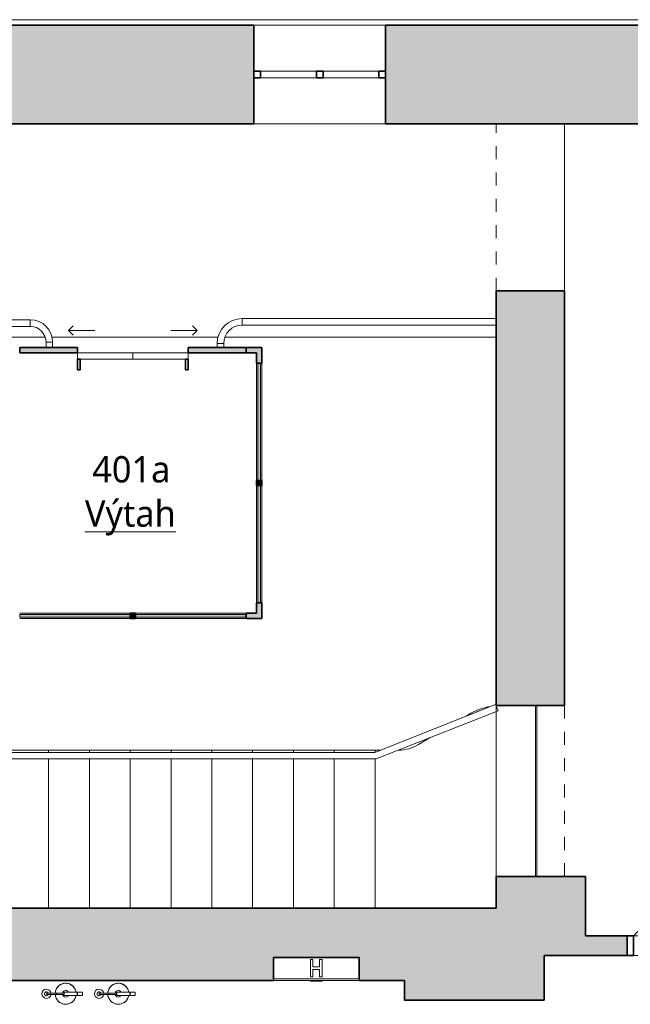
# Model space of a CAD drawing. Header units: metres. Extents: x -0.2 to 44.7, y -1.1 to 14.9.
# Tile 5 of 10: x 13.5 to 18.2, y 7.3 to 14.8. Entities that reach past the tile are written whole.
import ezdxf

# ---------------------------------------------------------------- set-up
doc = ezdxf.new("R2010")
doc.units = ezdxf.units.M
doc.linetypes.add('AV - Cerch_ 1 tecka 4mm', pattern=[0.006, 0.004, -0.001, 0, -0.001])
doc.linetypes.add('AV - Cerch_ 2 tecky 4mm', pattern=[0.008, 0.004, -0.0015, 0, -0.001, 0, -0.0015])
doc.layers.add('AV-MISTNOSTI', color=5, linetype='Continuous', lineweight=5, true_color=0x0000ff)
for name, color, linetype, lineweight in [('AV-SRAFY', 7, 'Continuous', 35), ('AV-STAVBA', 7, 'Continuous', 18), ('AV-VYBAVENI', 7, 'Continuous', 18)]:
    doc.layers.add(name, color=color, linetype=linetype, lineweight=lineweight)
doc.styles.add('Trebuchet MS_B', font='trebuc.ttf', dxfattribs={"height": 0.2})

# ---------------------------------------------------------------- blocks, each defined once
blk = doc.blocks.new('GM_Otvor_obdélníkový - 1300x2300-1008441-4NP')
at = {"layer": 'AV-STAVBA', "color": 254, "linetype": 'AV - Cerch_ 1 tecka 4mm', "lineweight": 13, "true_color": 0xcccccc}
for p, q in [((-0.65, 0.26), (0.65, 0.26)), ((-0.65, -0.26), (0.65, -0.26)), ((-0.65, -0.26), (0.65, -0.26))]:
    blk.add_line(p, q, dxfattribs=at)
blk = doc.blocks.new('GM_Otvor_obdélníkový - 1300x2250-1010008-4NP')
at = {"layer": 'AV-STAVBA', "color": 254, "linetype": 'AV - Cerch_ 1 tecka 4mm', "lineweight": 13, "true_color": 0xcccccc}
for p, q in [((-0.635, 0.26), (0.635, 0.26)), ((-0.635, -0.26), (0.635, -0.26)), ((-0.635, -0.26), (0.635, -0.26))]:
    blk.add_line(p, q, dxfattribs=at)
blk = doc.blocks.new('DO_2-L_Obl__členěné_22 - 1450x2050-1010445-4NP')
at = {"layer": 'AV-STAVBA', "color": 254, "true_color": 0xcccccc}
for p, q in [((0.725, 0.67), (0.725, -0.055)), ((-0.725, -0.055), (-0.2123, 0.4577)), ((-0.725, -0.055), (0.725, -0.055)), ((-0.725, -0.205), (-0.725, -0.055)), ((0, -0.055), (0, -0.205)), ((0.725, -0.205), (0.725, -0.055)), ((-0.775, -0.205), (-0.725, -0.205)), ((-0.725, -0.205), (0.725, -0.205)), ((0.725, -0.205), (0.775, -0.205))]:
    blk.add_line(p, q, dxfattribs=at)
at = {"layer": 'AV-STAVBA', "color": 254, "lineweight": 35, "true_color": 0xcccccc}
for p, q in [((-0.725, -0.055), (-0.775, -0.055)), ((-0.775, -0.055), (-0.775, -0.205)), ((-0.725, -0.205), (-0.725, -0.055)), ((0.775, -0.055), (0.725, -0.055)), ((0.725, -0.055), (0.725, -0.205)), ((0.775, -0.205), (0.775, -0.055)), ((-0.775, -0.205), (-0.725, -0.205)), ((0.725, -0.205), (0.775, -0.205))]:
    blk.add_line(p, q, dxfattribs=at)
at = {"layer": 'AV-STAVBA', "color": 254, "linetype": 'AV - Cerch_ 1 tecka 4mm', "true_color": 0xcccccc}
for p, q in [((-0.725, -0.055), (0.725, -0.055)), ((-0.775, -0.205), (0.775, -0.205)), ((-0.725, -0.205), (0.725, -0.205))]:
    blk.add_line(p, q, dxfattribs=at)
at = {"layer": 'AV-STAVBA', "color": 254, "true_color": 0xcccccc}
for centre, start, end in [((0.725, -0.055), 90, 180), ((-0.725, -0.055), 360, 45)]:
    blk.add_arc(centre, 0.725, start, end, dxfattribs=at)
blk = doc.blocks.new('Systémový panel - Prosklený panel - Interiérový-1045395-4NP')
at = {"layer": 'AV-STAVBA', "true_color": 0xcccccc}
blk.add_hatch(color=254, dxfattribs=at).paths.add_polyline_path([(-0.445, 0.01), (-0.445, -0.01), (0.445, -0.01), (0.445, 0.01)])
at = {"layer": 'AV-STAVBA', "color": 254, "true_color": 0xcccccc}
for p, q in [((0.445, 0.01), (-0.445, 0.01)), ((-0.445, 0.01), (-0.445, -0.01)), ((0.445, -0.01), (0.445, 0.01)), ((-0.445, -0.01), (0.445, -0.01))]:
    blk.add_line(p, q, dxfattribs=at)
blk = doc.blocks.new('Systémový panel - Prosklený panel - Interiérový-1045121-4NP')
at = {"layer": 'AV-STAVBA', "true_color": 0xcccccc}
blk.add_hatch(color=254, dxfattribs=at).paths.add_polyline_path([(-0.42, 0.01), (-0.42, -0.01), (0.42, -0.01), (0.42, 0.01)])
at = {"layer": 'AV-STAVBA', "color": 254, "true_color": 0xcccccc}
for p, q in [((0.42, 0.01), (-0.42, 0.01)), ((-0.42, 0.01), (-0.42, -0.01)), ((0.42, -0.01), (0.42, 0.01)), ((-0.42, -0.01), (0.42, -0.01))]:
    blk.add_line(p, q, dxfattribs=at)
blk = doc.blocks.new('L Corner Mullion - 100x100-1398207-4NP')
at = {"layer": 'AV-STAVBA', "true_color": 0xcccccc}
blk.add_hatch(color=254, dxfattribs=at).paths.add_polyline_path([(0.02, 0.1), (0.02, -0.02), (-0.1, -0.02), (-0.1, 0.02), (-0.02, 0.02), (-0.02, 0.1)])
at = {"layer": 'AV-STAVBA', "color": 254, "lineweight": 35, "true_color": 0xcccccc}
for p, q in [((-0.02, 0.1), (0.02, 0.1)), ((-0.02, 0.02), (-0.02, 0.1)), ((0.02, 0.1), (0.02, -0.02)), ((-0.1, -0.02), (-0.1, 0.02)), ((-0.1, 0.02), (-0.02, 0.02)), ((0.02, -0.02), (-0.1, -0.02))]:
    blk.add_line(p, q, dxfattribs=at)
blk = doc.blocks.new('Obdélníková příčel - Koncepční příčel interiérová 40_40-1045116-4NP')
at = {"layer": 'AV-STAVBA', "true_color": 0xcccccc}
blk.add_hatch(color=254, dxfattribs=at).paths.add_polyline_path([(-0.02, -0.02), (-0.02, 0.02), (0.02, 0.02), (0.02, -0.02)])
at = {"layer": 'AV-STAVBA', "color": 254, "lineweight": 35, "true_color": 0xcccccc}
for p, q in [((-0.02, 0.02), (0.02, 0.02)), ((-0.02, -0.02), (-0.02, 0.02)), ((0.02, 0.02), (0.02, -0.02)), ((0.02, -0.02), (-0.02, -0.02))]:
    blk.add_line(p, q, dxfattribs=at)
blk = doc.blocks.new('Obdélníková příčel - Koncepční příčel interiérová 80_40-1045391-4NP')
at = {"layer": 'AV-STAVBA', "color": 254, "true_color": 0xcccccc}
for p, q in [((13.4248, 10.3582), (13.4248, 11.2482)), ((13.4648, 11.2482), (13.4648, 10.3582))]:
    blk.add_line(p, q, dxfattribs=at)
blk = doc.blocks.new('L Corner Mullion - 100x100-1044972-4NP')
at = {"layer": 'AV-STAVBA', "true_color": 0xcccccc}
blk.add_hatch(color=254, dxfattribs=at).paths.add_polyline_path([(0.02, 0.1), (-0.02, 0.1), (-0.02, 0.02), (-0.1, 0.02), (-0.1, -0.02), (0.02, -0.02)])
at = {"layer": 'AV-STAVBA', "color": 254, "lineweight": 35, "true_color": 0xcccccc}
for p, q in [((0.02, 0.1), (-0.02, 0.1)), ((-0.02, 0.1), (-0.02, 0.02)), ((0.02, -0.02), (0.02, 0.1)), ((-0.02, 0.02), (-0.1, 0.02)), ((-0.1, 0.02), (-0.1, -0.02)), ((-0.1, -0.02), (0.02, -0.02))]:
    blk.add_line(p, q, dxfattribs=at)
blk = doc.blocks.new('Obdélníková příčel - Koncepční příčel interiérová 80_40-1045120-4NP')
at = {"layer": 'AV-STAVBA', "color": 254, "true_color": 0xcccccc}
for p, q in [((14.4248, 10.2782), (15.2648, 10.2782)), ((15.2648, 10.2382), (14.4248, 10.2382))]:
    blk.add_line(p, q, dxfattribs=at)
blk = doc.blocks.new('WI_2 - 1000x450-1316788-4NP')
at = {"layer": 'AV-STAVBA', "color": 254, "linetype": 'AV - Cerch_ 1 tecka 4mm', "lineweight": 13, "true_color": 0xcccccc}
for p, q in [((1.63, 0.375), (0.63, 0.375)), ((1.63, -0.375), (0.63, -0.375))]:
    blk.add_line(p, q, dxfattribs=at)
at = {"layer": 'AV-STAVBA', "color": 254, "lineweight": 35, "true_color": 0xcccccc}
for p, q in [((0.68, 0.025), (0.63, 0.025)), ((0.63, 0.025), (0.63, -0.025)), ((0.68, -0.025), (0.68, 0.025)), ((1.155, 0.025), (1.105, 0.025)), ((1.105, 0.025), (1.105, -0.025)), ((1.155, -0.025), (1.155, 0.025)), ((1.63, 0.025), (1.58, 0.025)), ((1.58, 0.025), (1.58, -0.025)), ((1.63, -0.025), (1.63, 0.025)), ((0.63, -0.025), (0.68, -0.025)), ((1.105, -0.025), (1.155, -0.025)), ((1.58, -0.025), (1.63, -0.025))]:
    blk.add_line(p, q, dxfattribs=at)
at = {"layer": 'AV-STAVBA', "color": 254, "true_color": 0xcccccc}
for p, q in [((0.63, -0.025), (0.63, 0.025)), ((0.63, 0.025), (1.63, 0.025)), ((0.68, 0.025), (1.105, 0.025)), ((0.68, -0.025), (0.68, 0.025)), ((1.155, 0.025), (1.58, 0.025)), ((1.58, -0.025), (1.58, 0.025)), ((1.63, -0.025), (1.63, 0.025)), ((0.63, -0.025), (1.63, -0.025)), ((1.105, -0.025), (0.68, -0.025)), ((1.58, -0.025), (1.155, -0.025))]:
    blk.add_line(p, q, dxfattribs=at)
blk = doc.blocks.new('Railing - Railing-1398164-4NP')
at = {"layer": 'AV-STAVBA', "color": 254, "true_color": 0xcccccc}
for p, q in [((16.2429, 9.2209), (17.1611, 9.5843)), ((17.1611, 9.5843), (17.1795, 9.5378)), ((16.2524, 9.1709), (17.1795, 9.5378)), ((12.5294, 9.2209), (16.2429, 9.2209)), ((12.5294, 9.1709), (16.2524, 9.1709))]:
    blk.add_line(p, q, dxfattribs=at)
blk = doc.blocks.new('DO_2_Ocel__posuvné_výtahové - 800x1970-1045821-4NP')
at = {"layer": 'AV-STAVBA', "color": 254, "lineweight": 35, "true_color": 0xcccccc}
for p, q in [((-0.4, 0.15), (-0.42, 0.15)), ((-0.42, 0.15), (-0.42, 0.07)), ((-0.4, 0.07), (-0.4, 0.15)), ((0.42, 0.15), (0.4, 0.15)), ((0.4, 0.15), (0.4, 0.07)), ((0.42, 0.07), (0.42, 0.15)), ((-0.42, 0.07), (-0.4, 0.07)), ((0.4, 0.07), (0.42, 0.07))]:
    blk.add_line(p, q, dxfattribs=at)
at = {"layer": 'AV-STAVBA', "color": 254, "linetype": 'AV - Cerch_ 1 tecka 4mm', "true_color": 0xcccccc}
blk.add_line((-0.52, 0.02), (0.52, 0.02), dxfattribs=at)
at = {"layer": 'AV-STAVBA', "color": 254, "true_color": 0xcccccc}
for p, q in [((-0.42, 0.07), (0, 0.07)), ((-0.42, 0.02), (-0.42, 0.07)), ((0, 0.02), (-0.42, 0.02)), ((0, 0.07), (0.42, 0.07)), ((0, 0.07), (0.42, 0.07)), ((0, 0.02), (0, 0.07)), ((0.42, 0.02), (0, 0.02)), ((0.42, 0.07), (0.42, 0.02)), ((-0.4896, -0.15), (-0.4542, -0.1146)), ((0.4896, -0.15), (0.4542, -0.1146)), ((-0.4896, -0.15), (-0.2896, -0.15)), ((-0.4896, -0.15), (-0.4542, -0.1854)), ((0.4896, -0.15), (0.2896, -0.15)), ((0.4896, -0.15), (0.4542, -0.1854))]:
    blk.add_line(p, q, dxfattribs=at)
blk = doc.blocks.new('Railing - Railing-1398326-4NP')
at = {"layer": 'AV-STAVBA', "color": 254, "true_color": 0xcccccc}
for p, q in [((17.1648, 12.5182), (15.2348, 12.5182)), ((15.2348, 12.4682), (15.2348, 12.5182)), ((15.2348, 12.4682), (17.1648, 12.4682)), ((15.0448, 12.3282), (15.0948, 12.3282)), ((15.0448, 12.3282), (15.0448, 12.2982)), ((15.0948, 12.2982), (15.0948, 12.3282))]:
    blk.add_line(p, q, dxfattribs=at)
for radius in [0.19, 0.14]:
    blk.add_arc((15.2348, 12.3282), radius, 90, 180, dxfattribs=at)
blk = doc.blocks.new('Railing - Railing-1398582-4NP')
at = {"layer": 'AV-STAVBA', "color": 254, "true_color": 0xcccccc}
for p, q in [((13.6248, 12.5082), (11.2848, 12.5082)), ((13.6248, 12.4582), (13.6248, 12.5082)), ((11.2848, 12.4582), (13.6248, 12.4582)), ((13.7448, 12.3382), (13.7948, 12.3382)), ((13.7448, 12.3382), (13.7448, 12.2982)), ((13.7948, 12.2982), (13.7948, 12.3382))]:
    blk.add_line(p, q, dxfattribs=at)
for radius in [0.17, 0.12]:
    blk.add_arc((13.6248, 12.3382), radius, 0, 90, dxfattribs=at)
blk = doc.blocks.new('GM_Hasicí přístroj - Hasici pristroj-1546942-4NP')
at = {"layer": 'AV-STAVBA', "color": 254, "lineweight": 13, "true_color": 0xcccccc}
for p, q in [((-0.0421, 0.0036), (-0.1007, 0.0036)), ((-0.0421, 0.0111), (0.0579, 0.0111)), ((-0.0421, 0.0111), (-0.0421, -0.0139)), ((0.0579, 0.0111), (0.0605, 0.0111)), ((0.0579, 0.0111), (0.0579, -0.0139)), ((0.0605, 0.0111), (0.0979, 0.0111)), ((0.0605, 0.0111), (0.0605, -0.0139)), ((0.0979, 0.0111), (0.0979, -0.0139)), ((-0.1007, -0.0064), (-0.0421, -0.0064)), ((0.0579, -0.0139), (-0.0421, -0.0139)), ((0.0605, -0.0139), (0.0579, -0.0139)), ((0.0979, -0.0139), (0.0605, -0.0139))]:
    blk.add_line(p, q, dxfattribs=at)
at = {"layer": 'AV-STAVBA', "color": 254, "lineweight": 13, "true_color": 0xcccccc, "flags": 128}
for points in [[(-0.1007, 0.0036), (-0.1035, 0.0036), (-0.1063, 0.0036), (-0.1092, 0.0036), (-0.112, 0.0036), (-0.1149, 0.0036), (-0.1177, 0.0036), (-0.1205, 0.0036), (-0.1233, 0.0036), (-0.126, 0.0036), (-0.1288, 0.0036), (-0.1315, 0.0036), (-0.1341, 0.0036), (-0.1367, 0.0036), (-0.1393, 0.0036), (-0.1418, 0.0036), (-0.1443, 0.0036), (-0.1467, 0.0036), (-0.149, 0.0036), (-0.1513, 0.0036), (-0.1535, 0.0036), (-0.1556, 0.0036), (-0.1577, 0.0036), (-0.1596, 0.0036), (-0.1615, 0.0036), (-0.1633, 0.0036), (-0.165, 0.0036), (-0.1667, 0.0036), (-0.1682, 0.0036), (-0.1696, 0.0036), (-0.1709, 0.0036), (-0.1714, 0.0036)], [(-0.1714, -0.0064), (-0.1701, -0.0064), (-0.1687, -0.0064), (-0.1673, -0.0064), (-0.1657, -0.0064), (-0.164, -0.0064), (-0.1622, -0.0064), (-0.1604, -0.0064), (-0.1584, -0.0064), (-0.1564, -0.0064), (-0.1543, -0.0064), (-0.1522, -0.0064), (-0.1499, -0.0064), (-0.1476, -0.0064), (-0.1452, -0.0064), (-0.1428, -0.0064), (-0.1403, -0.0064), (-0.1377, -0.0064), (-0.1351, -0.0064), (-0.1325, -0.0064), (-0.1298, -0.0064), (-0.1271, -0.0064), (-0.1244, -0.0064), (-0.1216, -0.0064), (-0.1188, -0.0064), (-0.116, -0.0064), (-0.1131, -0.0064), (-0.1103, -0.0064), (-0.1074, -0.0064), (-0.1046, -0.0064), (-0.1018, -0.0064), (-0.1007, -0.0064)]]:
    blk.add_lwpolyline(points, dxfattribs=at)
at = {"layer": 'AV-STAVBA', "color": 254, "lineweight": 13, "true_color": 0xcccccc}
for centre, radius, start, end in [((-0.0307, -0.0014), 0.08, 90, 176.37662), ((-0.0307, -0.0014), 0.08, 90, 110.02868), ((-0.0307, -0.0014), 0.08, 69.97132, 90), ((-0.0307, -0.0014), 0.08, 9.18677, 90), ((-0.1772, -0.0014), 0.035, 7.23753, 180), ((-0.1764, -0.0014), 0.015, 18.64917, 180), ((-0.1764, -0.0014), 0.015, 165, 180), ((-0.1764, -0.0014), 0.015, 105, 134.93615), ((-0.1714, -0.0014), 0.005, 150, 180), ((-0.1714, -0.0014), 0.005, 90, 120), ((-0.1764, -0.0014), 0.015, 45.06385, 75), ((-0.1764, -0.0014), 0.015, 18.64917, 44.93615), ((-0.0307, -0.0014), 0.08, 159.97132, 176.42822), ((-0.0307, -0.0014), 0.08, 114.97132, 155.02868), ((-0.0307, -0.0014), 0.025, 90, 169.20034), ((-0.0307, -0.0014), 0.025, 30, 90), ((-0.0307, -0.0014), 0.08, 24.97132, 65.02868), ((-0.0307, -0.0014), 0.08, 9.05555, 20.02868), ((-0.1772, -0.0014), 0.035, 180, 351.96894), ((-0.1764, -0.0014), 0.015, 174.95011, 180), ((-0.1764, -0.0014), 0.015, 180, 185.04989), ((-0.1764, -0.0014), 0.015, 180, 224.93615), ((-0.1764, -0.0014), 0.015, 180, 341.97651), ((-0.1764, -0.0014), 0.015, 240, 270), ((-0.1714, -0.0014), 0.005, 180, 210), ((-0.1714, -0.0014), 0.005, 240, 285), ((-0.1764, -0.0014), 0.015, 330, 341.97651), ((-0.0307, -0.0014), 0.08, 183.5619, 200.02868), ((-0.0307, -0.0014), 0.08, 183.6137, 270), ((-0.0307, -0.0014), 0.08, 204.97132, 245.02868), ((-0.0307, -0.0014), 0.025, 190.79953, 270), ((-0.0307, -0.0014), 0.025, 270, 330), ((-0.0307, -0.0014), 0.08, 270, 350.81323), ((-0.0307, -0.0014), 0.08, 294.97132, 335.02868), ((-0.0307, -0.0014), 0.08, 339.97132, 350.94445), ((-0.0307, -0.0014), 0.08, 249.97132, 270), ((-0.0307, -0.0014), 0.08, 270, 290.02868)]:
    blk.add_arc(centre, radius, start, end, dxfattribs=at)
for points, knots in [([(-0.1764, -0.0014), (-0.1764, -0.0009), (-0.1762, 0.0003), (-0.1753, 0.0019), (-0.1742, 0.0028), (-0.1731, 0.0033), (-0.1725, 0.0034), (-0.1723, 0.0035)], [0, 0, 0, 0, 0.1111111, 0.2222222, 0.3333333, 0.3888889, 0.4444444, 0.4444444, 0.4444444, 0.4444444]), ([(-0.1689, -0.0058), (-0.1692, -0.0059), (-0.1697, -0.0062), (-0.1705, -0.0064), (-0.1714, -0.0065), (-0.1723, -0.0064), (-0.1731, -0.0062), (-0.1742, -0.0057), (-0.1753, -0.0047), (-0.1762, -0.0032), (-0.1764, -0.002), (-0.1764, -0.0014)], [0.3333333, 0.3333333, 0.3333333, 0.3333333, 0.3888889, 0.4444444, 0.5, 0.5555556, 0.6111111, 0.6666667, 0.7777778, 0.8888889, 1, 1, 1, 1])]:
    blk.add_open_spline(points, degree=3, knots=knots, dxfattribs=at)
for points in [[(-0.1004, -0.0014), (-0.1004, -0.0009), (-0.1004, 0.0003), (-0.1005, 0.0018), (-0.1005, 0.003), (-0.1006, 0.0034), (-0.1006, 0.0035)], [(-0.1006, -0.0064), (-0.1006, -0.0063), (-0.1005, -0.0059), (-0.1005, -0.0047), (-0.1004, -0.0032), (-0.1004, -0.002), (-0.1004, -0.0014)]]:
    blk.add_open_spline(points, degree=3, dxfattribs=at)
blk = doc.blocks.new('PF_Hydrant pod omítku - 650x650-1552440-4NP')
at = {"layer": 'AV-VYBAVENI', "color": 254, "true_color": 0xcccccc}
for p, q in [((-0.7777, 0.275), (-0.1277, 0.275)), ((-0.7777, 0.275), (-0.7777, 0.262)), ((-0.7777, 0.275), (-0.7777, 0.1)), ((-0.1277, 0.262), (-0.7777, 0.262)), ((-0.4977, 0.28), (-0.4777, 0.28)), ((-0.4977, 0.275), (-0.4977, 0.28)), ((-0.4977, 0.247), (-0.4977, 0.117)), ((-0.4777, 0.247), (-0.4977, 0.247)), ((-0.4777, 0.28), (-0.4277, 0.28)), ((-0.4777, 0.275), (-0.4777, 0.28)), ((-0.4777, 0.192), (-0.4777, 0.247)), ((-0.4277, 0.28), (-0.4077, 0.28)), ((-0.4277, 0.275), (-0.4277, 0.28)), ((-0.4277, 0.247), (-0.4277, 0.192)), ((-0.4077, 0.247), (-0.4277, 0.247)), ((-0.4077, 0.275), (-0.4077, 0.28)), ((-0.4077, 0.117), (-0.4077, 0.247)), ((-0.1277, 0.275), (-0.1277, 0.262)), ((-0.1277, 0.1), (-0.1277, 0.275)), ((-0.4277, 0.192), (-0.4777, 0.192)), ((-0.4277, 0.172), (-0.4777, 0.172)), ((-0.4777, 0.117), (-0.4777, 0.172)), ((-0.4277, 0.172), (-0.4277, 0.117)), ((-0.7777, 0.1), (-0.1277, 0.1)), ((-0.4977, 0.117), (-0.4777, 0.117)), ((-0.4277, 0.117), (-0.4077, 0.117))]:
    blk.add_line(p, q, dxfattribs=at)
blk = doc.blocks.new('Řísma 2NP_ vnitroblok - Řísma 2NP_ vnitroblok-1646675-4NP')
at = {"layer": 'AV-STAVBA', "color": 254, "true_color": 0xcccccc}
blk.add_line((8.6949, 14.789), (25.1309, 14.789), dxfattribs=at)
blk = doc.blocks.new('D0089 - 1514 - OÚPSŘ_Benešova_rvt-1-4NP')
at = {"layer": 'AV-SRAFY', "lineweight": 5, "true_color": 0xcccccc}
h = blk.add_hatch(color=254, dxfattribs=at)
h.paths.add_polyline_path([(20.0748, 13.9982), (20.0748, 14.4982), (19.9248, 14.4982), (19.9248, 14.7482), (19.6248, 14.7482), (19.6248, 13.9982), (20.0341, 13.9982)])
h.paths.add_polyline_path([(18.6248, 13.9982), (18.6248, 14.7482), (16.3248, 14.7482), (16.3248, 13.9982)])
h.paths.add_polyline_path([(15.3248, 13.9982), (15.3248, 14.7482), (13.1048, 14.7482), (13.1048, 13.9982)])
h.paths.add_polyline_path([(12.1048, 13.9982), (12.1048, 14.7482), (10.2848, 14.7482), (10.2848, 13.9982), (11.7858, 13.9982)])
h.paths.add_polyline_path([(9.2848, 13.9982), (9.2848, 14.7482), (7.0148, 14.7482), (7.0148, 13.9982), (7.7866, 13.9982)])
h.paths.add_polyline_path([(6.0148, 13.9982), (6.0148, 14.7482), (4.3648, 14.7482), (4.3648, 13.9982), (5.787, 13.9982)])
h.paths.add_polyline_path([(3.3648, 13.9982), (3.3648, 14.7482), (1.8448, 14.7482), (1.8448, 13.9982)])
h.paths.add_polyline_path([(0.8448, 13.9982), (0.8448, 14.7482), (0.3848, 14.7482), (0.3848, 13.9982)])
blk.add_hatch(color=254, dxfattribs=at).paths.add_polyline_path([(17.6848, 9.5782), (17.6848, 12.7282), (17.1648, 12.7282), (17.1648, 9.5782), (17.2847, 9.5782)])
at = {"layer": 'AV-SRAFY', "lineweight": 18, "true_color": 0xcccccc}
h = blk.add_hatch(color=254, dxfattribs=at)
h.paths.add_polyline_path([(13.9848, 12.2582), (13.9848, 12.2982), (13.5448, 12.2982), (13.5448, 12.2582), (13.7854, 12.2582)])
h.paths.add_polyline_path([(15.2648, 12.2582), (15.2648, 12.2982), (14.8248, 12.2982), (14.8248, 12.2582)])
for points in [[(17.7846, 7.8282), (17.8448, 7.8282), (17.8448, 8.2782), (17.1648, 8.2782), (17.1648, 8.0382), (17.5298, 8.0382), (17.5298, 7.8282)], [(14.4103, 7.4882), (15.4735, 7.4882), (15.4735, 7.6632), (16.1235, 7.6632), (16.1235, 7.4882), (16.4698, 7.4882), (16.4698, 8.0382), (11.2848, 8.0382), (11.2848, 7.6182), (11.1098, 7.6182), (11.1098, 7.4882), (14.2853, 7.4882)], [(17.5298, 7.3382), (17.5298, 8.0382), (16.4698, 8.0382), (16.4698, 7.3382)]]:
    blk.add_hatch(color=254, dxfattribs=at).paths.add_polyline_path(points)
h = blk.add_hatch(color=254, dxfattribs=at)
h.paths.add_polyline_path([(38.7448, 7.6782), (39.1848, 7.6782), (39.1848, 7.8282), (35.5874, 7.8282), (35.5874, 7.6782), (38.6448, 7.6782)])
h.paths.add_polyline_path([(32.8848, 7.6782), (34.6874, 7.6782), (34.6874, 7.8282), (32.8848, 7.8282)])
h.paths.add_polyline_path([(31.9848, 7.6782), (31.9848, 7.8282), (27.1748, 7.8282), (27.1748, 7.6782), (31.7817, 7.6782)])
h.paths.add_polyline_path([(23.4048, 7.6782), (23.4048, 7.8282), (19.7098, 7.8282), (19.7098, 7.6782), (19.7842, 7.6782)])
h.paths.add_polyline_path([(26.2748, 7.6782), (26.2748, 7.8282), (24.3048, 7.8282), (24.3048, 7.6782), (25.7829, 7.6782)])
h.paths.add_polyline_path([(17.7846, 7.6782), (18.1598, 7.6782), (18.1598, 7.8282), (17.5298, 7.8282), (17.5298, 7.6782)])
at = {"layer": 'AV-STAVBA', "color": 254, "lineweight": 35, "true_color": 0xcccccc}
for p, q in [((13.1048, 14.7482), (15.3248, 14.7482)), ((15.3248, 14.3982), (15.3248, 14.7482)), ((16.3248, 14.3982), (16.3248, 14.7482)), ((16.3248, 14.7482), (18.6248, 14.7482)), ((15.3248, 13.9982), (15.3248, 14.3482)), ((16.3248, 13.9982), (16.3248, 14.3482)), ((13.1048, 13.9982), (15.3248, 13.9982)), ((16.3248, 13.9982), (18.6248, 13.9982)), ((17.1648, 12.7282), (17.1648, 9.5782)), ((17.1648, 12.7282), (17.6848, 12.7282)), ((17.6848, 9.5782), (17.6848, 12.7282)), ((13.9848, 12.2982), (13.5448, 12.2982)), ((13.5448, 12.2982), (13.5448, 12.2582)), ((13.9848, 12.2582), (13.9848, 12.2982)), ((15.2648, 12.2982), (14.8248, 12.2982)), ((14.8248, 12.2982), (14.8248, 12.2582)), ((15.2648, 12.2582), (15.2648, 12.2982)), ((13.5448, 12.2582), (13.9848, 12.2582)), ((14.8248, 12.2582), (15.2648, 12.2582)), ((17.1648, 9.5782), (17.6848, 9.5782)), ((17.1648, 8.2782), (17.1648, 8.0382)), ((17.8448, 8.2782), (17.1648, 8.2782)), ((17.8448, 7.8282), (17.8448, 8.2782)), ((16.4698, 8.0382), (11.2848, 8.0382)), ((17.1648, 8.0382), (16.4698, 8.0382)), ((18.1598, 7.8282), (17.8448, 7.8282)), ((18.1598, 7.6782), (18.1598, 7.8282)), ((15.4735, 7.5012), (15.4735, 7.6632)), ((15.4735, 7.6632), (16.1235, 7.6632)), ((16.1235, 7.6632), (16.1235, 7.5012)), ((17.5298, 7.3382), (17.5298, 7.6782)), ((17.5298, 7.6782), (18.1598, 7.6782)), ((11.1098, 7.4882), (15.4735, 7.4882)), ((16.1235, 7.4882), (16.4698, 7.4882)), ((16.4698, 7.4882), (16.4698, 7.3382)), ((16.4698, 7.3382), (17.5298, 7.3382))]:
    blk.add_line(p, q, dxfattribs=at)
at = {"layer": 'AV-STAVBA', "color": 254, "true_color": 0xcccccc}
for p, q in [((15.3248, 14.7482), (16.3248, 14.7482)), ((16.3248, 13.9982), (15.3248, 13.9982)), ((17.6848, 12.7282), (17.6848, 13.9982)), ((17.6848, 13.9982), (17.6848, 12.7282)), ((11.2848, 12.3759), (13.7386, 12.3759)), ((13.7899, 12.3759), (15.0515, 12.3759)), ((15.1043, 12.3759), (17.1648, 12.3759)), ((17.1648, 9.5782), (17.1648, 9.575)), ((17.4648, 9.5782), (17.4648, 8.2782)), ((17.4748, 9.5782), (17.4748, 8.2782)), ((17.4748, 9.5782), (17.4748, 8.2782)), ((16.9518, 9.5068), (16.9258, 9.4911)), ((17.1648, 9.532), (17.1648, 8.2782)), ((16.6636, 9.3336), (16.5761, 9.2811)), ((13.4548, 9.2382), (13.7648, 9.2382)), ((13.7648, 9.2382), (14.0748, 9.2382)), ((13.7648, 9.2382), (13.7648, 9.2209)), ((14.0748, 9.2382), (14.3848, 9.2382)), ((14.0748, 9.2382), (14.0748, 9.2209)), ((14.3848, 9.2382), (14.6948, 9.2382)), ((14.3848, 9.2382), (14.3848, 9.2209)), ((14.6948, 9.2382), (15.0048, 9.2382)), ((14.6948, 9.2382), (14.6948, 9.2209)), ((15.0048, 9.2382), (15.3148, 9.2382)), ((15.0048, 9.2382), (15.0048, 9.2209)), ((15.3148, 9.2382), (15.6248, 9.2382)), ((15.3148, 9.2382), (15.3148, 9.2209)), ((15.6248, 9.2382), (15.9348, 9.2382)), ((15.6248, 9.2382), (15.6248, 9.2209)), ((15.9348, 9.2382), (16.2448, 9.2382)), ((15.9348, 9.2382), (15.9348, 9.2209)), ((16.2866, 9.2382), (16.2448, 9.2382)), ((16.2448, 9.2382), (16.2448, 9.2217)), ((13.7648, 9.1709), (13.7648, 8.0382)), ((14.0748, 9.1709), (14.0748, 8.0382)), ((14.3848, 9.1709), (14.3848, 8.0382)), ((14.6948, 9.1709), (14.6948, 8.0382)), ((15.0048, 9.1709), (15.0048, 8.0382)), ((15.3148, 9.1709), (15.3148, 8.0382)), ((15.6248, 9.1709), (15.6248, 8.0382)), ((15.9348, 9.1709), (15.9348, 8.0382)), ((16.2448, 9.1709), (16.2448, 8.0382))]:
    blk.add_line(p, q, dxfattribs=at)
at = {"layer": 'AV-STAVBA', "color": 254, "linetype": 'AV - Cerch_ 2 tecky 4mm', "true_color": 0xcccccc}
for p, q in [((17.1648, 9.5782), (17.1648, 9.575)), ((17.1648, 9.532), (17.1648, 8.2782)), ((13.7648, 9.2382), (13.7648, 9.2209)), ((14.0748, 9.2382), (14.0748, 9.2209)), ((14.3848, 9.2382), (14.3848, 9.2209)), ((14.6948, 9.2382), (14.6948, 9.2209)), ((15.0048, 9.2382), (15.0048, 9.2209)), ((15.3148, 9.2382), (15.3148, 9.2209)), ((15.6248, 9.2382), (15.6248, 9.2209)), ((15.9348, 9.2382), (15.9348, 9.2209)), ((16.2448, 9.2382), (16.2448, 9.2217)), ((13.7648, 9.1709), (13.7648, 8.0382)), ((14.0748, 9.1709), (14.0748, 8.0382)), ((14.3848, 9.1709), (14.3848, 8.0382)), ((14.6948, 9.1709), (14.6948, 8.0382)), ((15.0048, 9.1709), (15.0048, 8.0382)), ((15.3148, 9.1709), (15.3148, 8.0382)), ((15.6248, 9.1709), (15.6248, 8.0382)), ((15.9348, 9.1709), (15.9348, 8.0382)), ((16.2448, 9.1709), (16.2448, 8.0382))]:
    blk.add_line(p, q, dxfattribs=at)
at = {"layer": 'AV-STAVBA', "color": 254, "true_color": 0xcccccc}
for centre, radius, start, end in [((17.2093, 9.0782), 0.5, 99.92732, 121), ((16.4216, 9.5382), 0.3, 270.2215, 301)]:
    blk.add_arc(centre, radius, start, end, dxfattribs=at)
at = {"layer": 'AV-STAVBA', "color": 254, "lineweight": 18, "true_color": 0xcccccc}
for name, p in [('Řísma 2NP_ vnitroblok - Řísma 2NP_ vnitroblok-1646675-4NP', (0, 0)), ('WI_2 - 1000x450-1316788-4NP', (14.6948, 14.3732)), ('Railing - Railing-1398582-4NP', (0, 0)), ('Railing - Railing-1398326-4NP', (0, 0)), ('L Corner Mullion - 100x100-1044972-4NP', (15.3648, 10.2582)), ('Obdélníková příčel - Koncepční příčel interiérová 80_40-1045120-4NP', (-0.88, 0)), ('Obdélníková příčel - Koncepční příčel interiérová 80_40-1045120-4NP', (0, 0)), ('Railing - Railing-1398164-4NP', (0, 0)), ('DO_2-L_Obl__členěné_22 - 1450x2050-1010445-4NP', (18.9348, 7.8832)), ('GM_Hasicí přístroj - Hasici pristroj-1546942-4NP', (13.9248, 7.3882)), ('GM_Hasicí přístroj - Hasici pristroj-1546942-4NP', (14.3248, 7.3882))]:
    blk.add_blockref(name, p, dxfattribs=at)
for name, p, rotation in [('GM_Otvor_obdélníkový - 1300x2250-1010008-4NP', (17.4248, 13.3632), 89.99999999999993), ('DO_2_Ocel__posuvné_výtahové - 800x1970-1045821-4NP', (14.4048, 12.2782), 180), ('Obdélníková příčel - Koncepční příčel interiérová 80_40-1045391-4NP', (28.8096, 22.5364), 180), ('Systémový panel - Prosklený panel - Interiérový-1045395-4NP', (15.3648, 11.7332), 270), ('Obdélníková příčel - Koncepční příčel interiérová 80_40-1045391-4NP', (28.8096, 21.6064), 180), ('Systémový panel - Prosklený panel - Interiérový-1045395-4NP', (15.3648, 10.8032), 270), ('Systémový panel - Prosklený panel - Interiérový-1045121-4NP', (13.9648, 10.2582), 180), ('Systémový panel - Prosklený panel - Interiérový-1045121-4NP', (14.8448, 10.2582), 180), ('GM_Otvor_obdélníkový - 1300x2300-1008441-4NP', (17.4248, 8.9282), 89.99999999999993)]:
    blk.add_blockref(name, p, dxfattribs=dict(at, rotation=rotation))
at = {"layer": 'AV-STAVBA', "color": 254, "lineweight": 18, "true_color": 0xcccccc, "extrusion": (0, 0, -1)}
for name, p, rotation in [('L Corner Mullion - 100x100-1398207-4NP', (-15.3648, 12.2782), 180), ('Obdélníková příčel - Koncepční příčel interiérová 40_40-1045116-4NP', (-15.3648, 11.2682), 270)]:
    blk.add_blockref(name, p, dxfattribs=dict(at, rotation=rotation))
blk.add_blockref('Obdélníková příčel - Koncepční příčel interiérová 40_40-1045116-4NP', (-14.4048, 10.2582), dxfattribs=at)
at = {"layer": 'AV-VYBAVENI', "color": 254, "lineweight": 18, "true_color": 0xcccccc, "rotation": 180}
blk.add_blockref('PF_Hydrant pod omítku - 650x650-1552440-4NP', (15.3458, 7.7632), dxfattribs=at)

msp = doc.modelspace()

# ---------------------------------------------------------------- block references
at = {"lineweight": 5}
msp.add_blockref('D0089 - 1514 - OÚPSŘ_Benešova_rvt-1-4NP', (0, 0), dxfattribs=at)

# ---------------------------------------------------------------- texts
at = {"layer": 'AV-MISTNOSTI', "char_height": 0.2, "attachment_point": 1, "style": 'Trebuchet MS_B'}
for s, insert, width in [('401a', (14.0964, 11.4725), 0.785654), ('\\LVýtah', (14.0404, 11.1362), 0.921941)]:
    msp.add_mtext(s, dxfattribs=dict(at, insert=insert, width=width))

doc.saveas('drawing.dxf')
